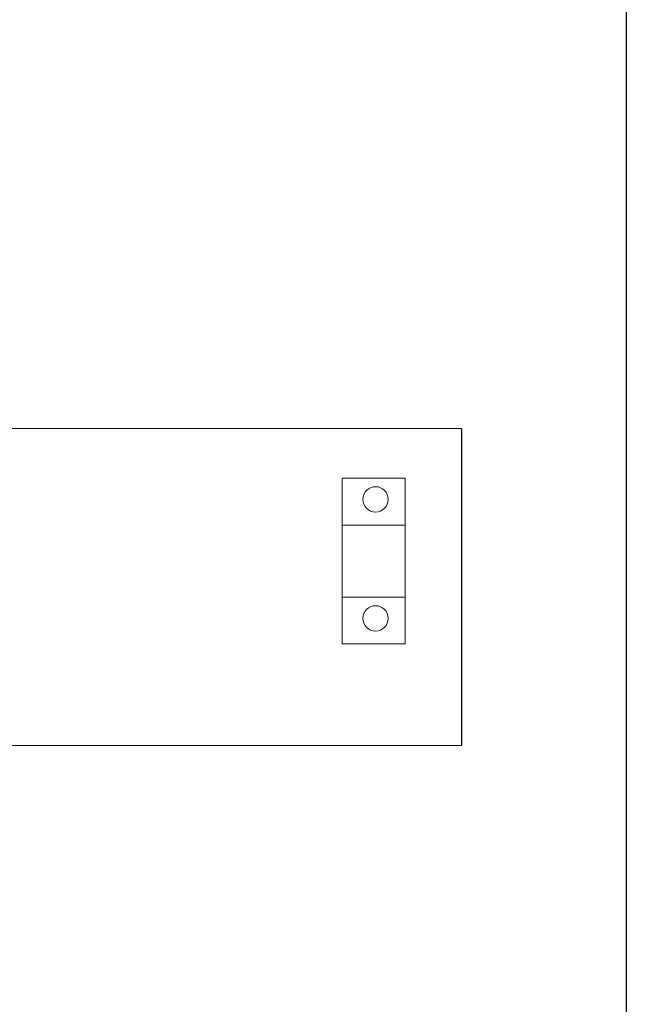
# Model space of a CAD drawing. Header units: millimetres. Extents: x 0 to 1096681, y -272449 to 90187.
# Tile 12 of 35: x 928007 to 935948, y -145199 to -132312. Entities that reach past the tile are written whole.
import ezdxf

# ---------------------------------------------------------------- set-up
doc = ezdxf.new("R2010")
doc.units = ezdxf.units.MM

msp = doc.modelspace()

# ---------------------------------------------------------------- linework, layer by layer
at = {"lineweight": 0}
for p, q in [((912950.761, -137662.987), (933790.438, -137662.987)), ((932226.935, -138927.833), (933055.123, -138927.833)), ((932226.935, -139868.358), (933055.123, -139868.358)), ((912950.761, -141813.646), (933790.438, -141813.646))]:
    msp.add_line(p, q, dxfattribs=at)
msp.add_lwpolyline([(935947.534, -184043.344), (909455.01, -184043.344), (909455.01, -100099.653), (935947.534, -100099.653)], close=True)
msp.add_lwpolyline([(933790.438, -137662.987), (933790.438, -141813.646)])
msp.add_lwpolyline([(932226.935, -138313.642), (933055.123, -138313.642), (933055.123, -140482.549), (932226.935, -140482.549)], close=True, dxfattribs=at)
for centre in [(932665.437, -138590.224), (932665.437, -140147.772)]:
    msp.add_circle(centre, 165.692, dxfattribs=at)

doc.saveas('drawing.dxf')
